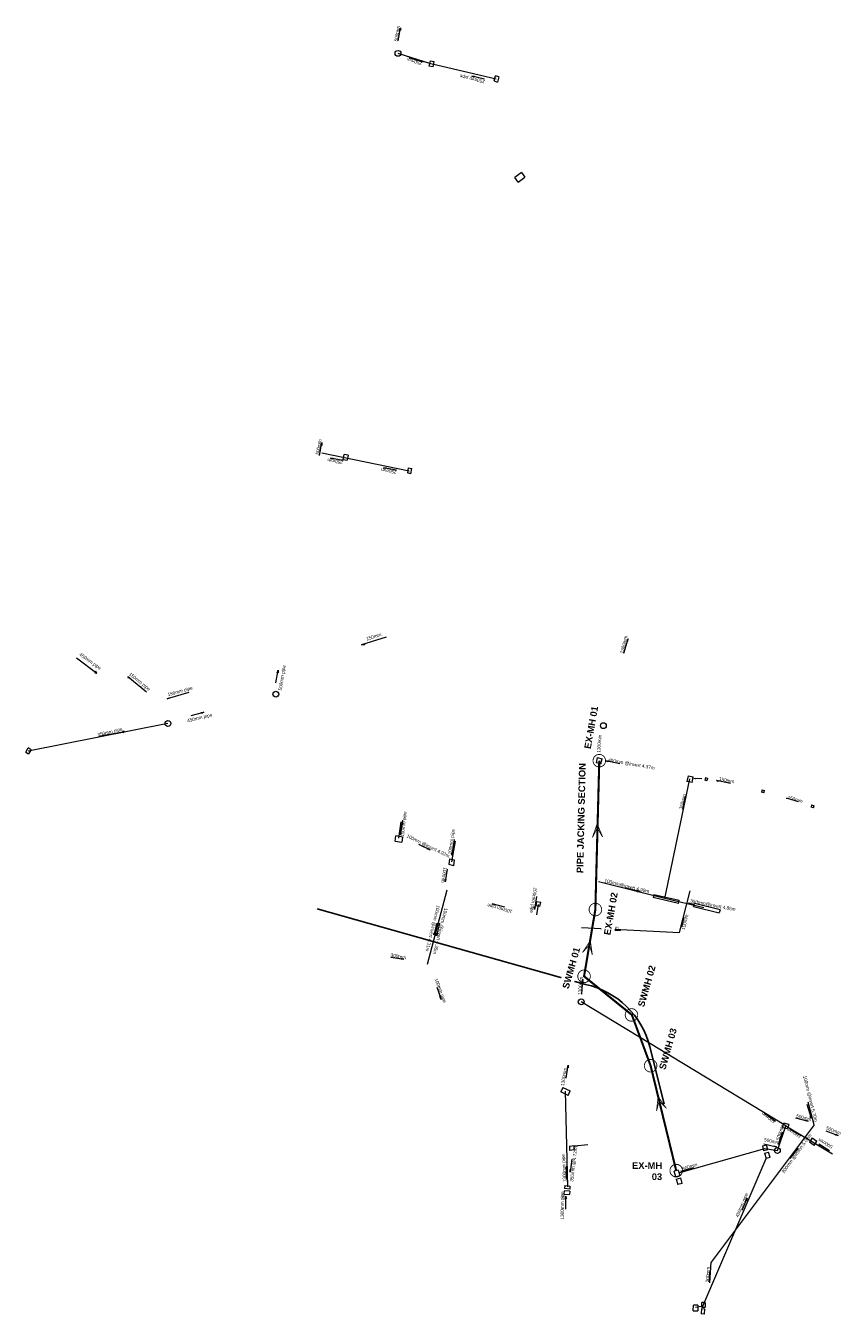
# Model space of a CAD drawing. Header units: millimetres. Extents: x -79464 to -76785, y -3788210 to -3782955.
# Tile 4 of 131: x -78826 to -78728, y -3787017 to -3786863. Entities that reach past the tile are written whole.
import ezdxf
from ezdxf.enums import TextEntityAlignment as Align
from ezdxf.lldxf.tags import DXFTag

# ---------------------------------------------------------------- set-up
doc = ezdxf.new("R2010")
doc.units = ezdxf.units.MM
doc.header["$LTSCALE"] = 8
doc.header["$MEASUREMENT"] = 0
doc.linetypes.add('HIDDEN', pattern=[0.375, 0.25, -0.125])
for name, color, linetype in [('CIVIL  NEW SWD CHANNEL', 10, 'Continuous'), ('NEW STORMWATER LINE', 10, 'Continuous'), ('Road Edge', 8, 'Continuous'), ('SEWER MANHOLE', 7, 'Continuous'), ('STORMWATER MANHOLE', 7, 'Continuous')]:
    doc.layers.add(name, color=color, linetype=linetype)
doc.styles.add('DEFAULT', font='arial.ttf')
doc.styles.add('Style-Arial', font='arial.ttf')
tags = doc.linetypes.add('HIDDEN2', pattern=[0.1875, 0.125, -0.0625]).pattern_tags.tags
tags[6:7] = [DXFTag(74, 4), DXFTag(75, 0), DXFTag(340, '0'), DXFTag(46, 0.0), DXFTag(50, 0.0), DXFTag(44, 0.0), DXFTag(45, 0.0)]
tags[4:5] = [DXFTag(74, 4), DXFTag(75, 0), DXFTag(340, '0'), DXFTag(46, 0.0), DXFTag(50, 0.0), DXFTag(44, 0.0), DXFTag(45, 0.0)]

msp = doc.modelspace()

# ---------------------------------------------------------------- linework, layer by layer
at = {"layer": 'CIVIL  NEW SWD CHANNEL', "linetype": 'HIDDEN', "const_width": 0.1}
for points in [[(-78758.16, -3786950.48, 1), (-78756.66, -3786950.48, 1)], [(-78759.98, -3786976.28, 1), (-78758.48, -3786976.28, 1)], [(-78754.31, -3786980.9, 1), (-78752.81, -3786980.9, 1)], [(-78752.02, -3786986.98, 1), (-78750.52, -3786986.98, 1)], [(-78748.96, -3786999.52, 1), (-78747.46, -3786999.52, 1)], [(-78748.96, -3786999.54, 1), (-78747.46, -3786999.54, 1)]]:
    msp.add_lwpolyline(points, format="xyb", close=True, dxfattribs=at)
at = {"layer": 'CIVIL  NEW SWD CHANNEL', "color": 30, "const_width": 0.1}
for points in [[(-78757.67, -3786958.04), (-78758.22, -3786959.65)], [(-78758.22, -3786959.65), (-78757.65, -3786958.54), (-78757.01, -3786959.61)], [(-78757.67, -3786958.04), (-78757.01, -3786959.61)], [(-78758.48, -3786972.02), (-78758.24, -3786973.71)], [(-78750.37, -3786990.69), (-78750.56, -3786992.38)], [(-78750.56, -3786992.38), (-78750.25, -3786991.17), (-78749.39, -3786992.08)], [(-78750.37, -3786990.69), (-78749.39, -3786992.08)]]:
    msp.add_lwpolyline(points, dxfattribs=at)
at = {"layer": 'NEW STORMWATER LINE', "color": 30, "linetype": 'HIDDEN2', "ltscale": 20, "const_width": 0.25}
msp.add_lwpolyline([(-78757.41, -3786950.48), (-78757.88, -3786968.29), (-78759.23, -3786976.28), (-78753.51, -3786980.9), (-78751.27, -3786986.98), (-78748.21, -3786999.54)], dxfattribs=at)
at = {"layer": 'Road Edge', "color": 10}
msp.add_lwpolyline([(-78749.66, -3786991.53), (-78751.36, -3786984.73, 0.284657), (-78759.05, -3786977.25), (-78791.15, -3786968.21)], format="xyb", dxfattribs=at)
at = {"layer": 'SEWER MANHOLE', "color": 45, "lineweight": 15}
for p, q in [((-78766.7, -3786880.12, 2.46), (-78767.51, -3786880.69, 2.68)), ((-78767.12, -3786881.24, 2.46), (-78767.51, -3786880.69, 2.68)), ((-78767.12, -3786881.24, 2.68), (-78766.31, -3786880.66, 2.46)), ((-78766.7, -3786880.12, 2.68), (-78766.31, -3786880.66, 2.46)), ((-78781.39, -3786959.74), (-78781.12, -3786957.79)), ((-78781.8, -3786960.11, 2.46), (-78781.73, -3786959.48, 2.68)), ((-78781.8, -3786960.11, 2.68), (-78781.02, -3786960.24, 2.46)), ((-78780.95, -3786959.62, 2.46), (-78781.73, -3786959.48, 2.68)), ((-78780.95, -3786959.62, 2.68), (-78781.02, -3786960.24, 2.46)), ((-78775.06, -3786962.57), (-78774.6, -3786960.09)), ((-78775.66, -3786965.98, 5.23), (-78778, -3786974.87, 5.61)), ((-78747.82, -3786971.04, 5.86), (-78746.53, -3786966.07)), ((-78764.91, -3786967.33, 5.23), (-78765.01, -3786967.83, 5.8)), ((-78764.51, -3786967.91, 5.23), (-78765.01, -3786967.83, 5.8)), ((-78764.91, -3786967.33, 5.8), (-78764.41, -3786967.4, 5.23)), ((-78764.72, -3786967.68), (-78764.9, -3786968.94, 5.61)), ((-78764.51, -3786967.91, 5.8), (-78764.41, -3786967.4, 5.23)), ((-78759.52, -3786970.42, 5.78), (-78747.82, -3786971.04, 5.82)), ((-78731.73, -3786994.06, 6.5), (-78732.42, -3786991.34, 6.01)), ((-78731.73, -3786994.06, 6.5), (-78744.02, -3787010.49, 6.5)), ((-78744.17, -3787012.97), (-78744.02, -3787010.49))]:
    msp.add_line(p, q, dxfattribs=at)
for points in [[(-78782.88, -3786935.7), (-78785.85, -3786936.63), (-78785.52, -3786936.48), (-78785.46, -3786936.61), (-78785.85, -3786936.63)], [(-78811.55, -3786942.27), (-78813.8, -3786940.46), (-78813.6, -3786940.54), (-78813.7, -3786940.61), (-78813.8, -3786940.46)], [(-78806.49, -3786942.31), (-78809.08, -3786943.07), (-78808.85, -3786942.97), (-78808.85, -3786943.03), (-78809.08, -3786943.07)], [(-78780.95, -3786957.58), (-78781.21, -3786959.36), (-78781.22, -3786959.15), (-78781.12, -3786959.2), (-78781.21, -3786959.36)], [(-78779.04, -3786960.45), (-78777.64, -3786961.14), (-78777.95, -3786961.05), (-78777.9, -3786960.96), (-78777.64, -3786961.14)], [(-78774.78, -3786959.92), (-78775.04, -3786961.78), (-78775.04, -3786961.5), (-78774.96, -3786961.55), (-78775.04, -3786961.78)], [(-78775.6, -3786963.44), (-78775.85, -3786964.98), (-78775.85, -3786964.65), (-78775.75, -3786964.68), (-78775.85, -3786964.98)], [(-78764.92, -3786966.74), (-78765.17, -3786968.28), (-78765.18, -3786967.95), (-78765.07, -3786967.98), (-78765.17, -3786968.28)], [(-78768.71, -3786968.02), (-78770.22, -3786967.61), (-78769.89, -3786967.64), (-78769.92, -3786967.74), (-78770.22, -3786967.61)], [(-78776.83, -3786969.9), (-78777.18, -3786971.33), (-78777.16, -3786971.09), (-78777.06, -3786971.14), (-78777.18, -3786971.33)], [(-78776.51, -3786969.92), (-78776.89, -3786971.43), (-78776.87, -3786971.11), (-78776.77, -3786971.14), (-78776.89, -3786971.43)], [(-78747.28, -3786969.25), (-78747.59, -3786970.35), (-78747.57, -3786970.22), (-78747.53, -3786970.24), (-78747.59, -3786970.35)], [(-78754.87, -3786970.84), (-78757.2, -3786970.73), (-78756.96, -3786970.7), (-78756.97, -3786970.78), (-78757.2, -3786970.73)], [(-78782.33, -3786973.97), (-78780.79, -3786974.24), (-78781.12, -3786974.24), (-78781.09, -3786974.14), (-78780.79, -3786974.24)], [(-78776.85, -3786977.57), (-78776.32, -3786979.04), (-78776.48, -3786978.75), (-78776.38, -3786978.72), (-78776.32, -3786979.04)], [(-78732.59, -3786991.56), (-78732.09, -3786993.25), (-78732.06, -3786992.93), (-78732.24, -3786993.08), (-78732.09, -3786993.25)], [(-78733.95, -3786993.2), (-78732.44, -3786993.61), (-78732.77, -3786993.58), (-78732.74, -3786993.48), (-78732.44, -3786993.61)], [(-78730.31, -3786994.77), (-78728.85, -3786995.33), (-78729.17, -3786995.27), (-78729.13, -3786995.17), (-78728.85, -3786995.33)], [(-78734.6, -3786998.07), (-78733.64, -3786996.87), (-78733.79, -3786997.02), (-78733.71, -3786997.06), (-78733.64, -3786996.87)], [(-78744.25, -3787012.82), (-78744.15, -3787011.55), (-78744.22, -3787011.76), (-78744.11, -3787011.77), (-78744.15, -3787011.55)]]:
    msp.add_lwpolyline(points, dxfattribs=at)
msp.add_lwpolyline([(-78774.78, -3786962.35), (-78774.85, -3786963.05), (-78775.37, -3786962.91), (-78775.3, -3786962.21)], close=True, dxfattribs=at)
at = {"layer": 'STORMWATER MANHOLE', "color": 216, "lineweight": 15}
for p, q in [((-78777.56, -3786867.08), (-78781.48, -3786865.85, 2.46)), ((-78777.62, -3786866.73, 2.68), (-78777.78, -3786867.38, 2.46)), ((-78777.62, -3786866.73, 2.46), (-78777.14, -3786866.82, 2.68)), ((-78777.29, -3786867.47, 2.46), (-78777.14, -3786866.82, 2.68)), ((-78777.29, -3786867.47, 2.68), (-78777.78, -3786867.38, 2.46)), ((-78769.76, -3786868.93), (-78777.56, -3786867.08)), ((-78770, -3786869.14, 2.68), (-78769.81, -3786868.52, 2.46)), ((-78770, -3786869.14, 2.46), (-78769.6, -3786869.3, 2.68)), ((-78769.41, -3786868.67, 2.68), (-78769.81, -3786868.52, 2.46)), ((-78769.41, -3786868.67, 2.46), (-78769.6, -3786869.3, 2.68)), ((-78780.13, -3786915.82, 2.98), (-78790.59, -3786913.68, 3.03)), ((-78788.04, -3786914.44, 2.46), (-78787.93, -3786913.83, 2.68)), ((-78788.04, -3786914.44, 2.68), (-78787.57, -3786914.51, 2.46)), ((-78787.46, -3786913.91, 2.46), (-78787.93, -3786913.83, 2.68)), ((-78787.46, -3786913.91, 2.68), (-78787.57, -3786914.51, 2.46)), ((-78780.26, -3786915.42, 2.68), (-78780.36, -3786916.05, 2.46)), ((-78779.93, -3786916.15, 2.68), (-78780.36, -3786916.05, 2.46)), ((-78780.26, -3786915.42, 2.46), (-78779.83, -3786915.53, 2.68)), ((-78779.93, -3786916.15, 2.46), (-78779.83, -3786915.53, 2.68)), ((-78808.99, -3786946.04), (-78825.69, -3786949.32, 3.61)), ((-78825.99, -3786949.44), (-78825.69, -3786948.95, 3.61)), ((-78825.99, -3786949.44, 3.61), (-78825.66, -3786949.66)), ((-78825.36, -3786949.17), (-78825.69, -3786948.95, 3.61)), ((-78825.36, -3786949.17, 3.61), (-78825.66, -3786949.66)), ((-78757.67, -3786950.11, 5.83), (-78757.8, -3786950.73, 5.7)), ((-78757.67, -3786950.11, 5.7), (-78757.08, -3786950.25, 5.83)), ((-78757.21, -3786950.87, 5.83), (-78757.8, -3786950.73, 5.7)), ((-78757.21, -3786950.87, 5.7), (-78757.08, -3786950.25, 5.83)), ((-78746.78, -3786952.3, 5.7), (-78746.93, -3786952.95, 5.83)), ((-78746.32, -3786953.07, 5.7), (-78746.93, -3786952.95, 5.83)), ((-78746.78, -3786952.3, 5.83), (-78746.18, -3786952.42, 5.7)), ((-78746.32, -3786953.07, 5.83), (-78746.18, -3786952.42, 5.7)), ((-78744.7, -3786952.51, 5.83), (-78744.79, -3786952.79, 5.7)), ((-78744.53, -3786952.88, 5.83), (-78744.79, -3786952.79, 5.7)), ((-78744.7, -3786952.51, 5.7), (-78744.44, -3786952.61, 5.83)), ((-78744.53, -3786952.88, 5.7), (-78744.44, -3786952.61, 5.83)), ((-78737.92, -3786953.95, 5.83), (-78738.01, -3786954.23, 5.7)), ((-78737.73, -3786954.32, 5.83), (-78738.01, -3786954.23, 5.7)), ((-78737.92, -3786953.95, 5.7), (-78737.64, -3786954.04, 5.83)), ((-78737.73, -3786954.32, 5.7), (-78737.64, -3786954.04, 5.83)), ((-78732.02, -3786955.75, 5.7), (-78732.08, -3786956.04, 5.83)), ((-78731.79, -3786956.13, 5.7), (-78732.08, -3786956.04, 5.83)), ((-78732.02, -3786955.75, 5.83), (-78731.73, -3786955.83, 5.7)), ((-78731.79, -3786956.13, 5.83), (-78731.73, -3786955.83, 5.7)), ((-78749.56, -3786966.96), (-78757.52, -3786964.97)), ((-78750.89, -3786966.47, 5.67), (-78750.98, -3786966.85, 5.52)), ((-78747.94, -3786967.55, 5.67), (-78750.98, -3786966.85, 5.52)), ((-78750.89, -3786966.47, 5.52), (-78747.85, -3786967.16, 5.67)), ((-78747.94, -3786967.55, 5.52), (-78747.85, -3786967.16, 5.67)), ((-78746.14, -3786967.92, 5.67), (-78746.02, -3786967.58, 5.52)), ((-78746.14, -3786967.92, 5.52), (-78743.08, -3786968.67, 5.67)), ((-78742.96, -3786968.34, 5.67), (-78746.02, -3786967.58, 5.52)), ((-78742.96, -3786968.34, 5.52), (-78743.08, -3786968.67, 5.67)), ((-78761.77, -3786989.59, 3.35), (-78761.99, -3786990.12, 3.22)), ((-78761.12, -3786990.52, 3.35), (-78761.99, -3786990.12, 3.22)), ((-78761.77, -3786989.59, 3.22), (-78760.9, -3786989.99, 3.35)), ((-78761.18, -3787001.45), (-78761.46, -3786990.03)), ((-78761.12, -3786990.52, 3.22), (-78760.9, -3786989.99, 3.35)), ((-78735.51, -3786994.37, 3.35), (-78735.36, -3786993.87, 3.22)), ((-78735.51, -3786994.37, 3.22), (-78734.91, -3786994.5, 3.35)), ((-78734.76, -3786994.01, 3.35), (-78735.36, -3786993.87, 3.22)), ((-78735.1, -3786994.18), (-78729.52, -3786997.5)), ((-78734.76, -3786994.01, 3.22), (-78734.91, -3786994.5, 3.35)), ((-78731.94, -3786995.61, 3.35), (-78732.26, -3786996.13, 3.22)), ((-78731.71, -3786996.51, 3.35), (-78732.26, -3786996.13, 3.22)), ((-78731.94, -3786995.61, 3.22), (-78731.39, -3786995.99, 3.35)), ((-78731.71, -3786996.51, 3.22), (-78731.39, -3786995.99, 3.35)), ((-78760.98, -3786996.6, 3.35), (-78760.43, -3786996.52, 3.22)), ((-78760.98, -3786996.6, 3.22), (-78760.98, -3786997.14, 3.35)), ((-78760.42, -3786997.06, 3.22), (-78760.98, -3786997.14, 3.35)), ((-78760.42, -3786997.06, 3.35), (-78760.43, -3786996.52, 3.22)), ((-78737.89, -3786996.58, 3.35), (-78737.4, -3786996.46, 3.22)), ((-78737.89, -3786996.58, 3.22), (-78737.76, -3786997.15, 3.35)), ((-78737.26, -3786997.03, 3.22), (-78737.76, -3786997.15, 3.35)), ((-78737.67, -3786997.43, 3.22), (-78737.16, -3786997.31, 3.35)), ((-78737.67, -3786997.43, 3.35), (-78737.47, -3786998.08, 3.22)), ((-78737.26, -3786997.03, 3.35), (-78737.4, -3786996.46, 3.22)), ((-78736.97, -3786997.96, 3.22), (-78737.16, -3786997.31, 3.35)), ((-78745.04, -3787015.75), (-78737.47, -3786998.08, 3.22)), ((-78736.97, -3786997.96, 3.35), (-78737.47, -3786998.08, 3.22)), ((-78747.96, -3786999.46, 3.35), (-78748.46, -3786999.61, 3.22)), ((-78748.27, -3787000.28, 3.35), (-78748.46, -3786999.61, 3.22)), ((-78748.27, -3787000.28, 3.22), (-78747.77, -3787000.13, 3.35)), ((-78748.21, -3787000.55, 3.35), (-78747.67, -3787000.41, 3.22)), ((-78748.21, -3787000.55, 3.22), (-78748.02, -3787001.2, 3.35)), ((-78747.96, -3786999.46, 3.22), (-78747.77, -3787000.13, 3.35)), ((-78747.49, -3787001.07, 3.35), (-78747.67, -3787000.41, 3.22)), ((-78761.6, -3787002.34, 3.35), (-78761.58, -3787001.95, 3.22)), ((-78761.6, -3787002.34, 3.22), (-78760.96, -3787002.37, 3.35)), ((-78760.94, -3787001.98, 3.35), (-78761.58, -3787001.95, 3.22)), ((-78761.53, -3787001.31, 3.22), (-78761.55, -3787001.67, 3.35)), ((-78760.9, -3787001.74, 3.22), (-78761.55, -3787001.67, 3.35)), ((-78761.53, -3787001.31, 3.35), (-78760.89, -3787001.38, 3.22)), ((-78760.94, -3787001.98, 3.22), (-78760.96, -3787002.37, 3.35)), ((-78760.9, -3787001.74, 3.35), (-78760.89, -3787001.38, 3.22)), ((-78747.49, -3787001.07, 3.22), (-78748.02, -3787001.2, 3.35)), ((-78746.17, -3787016.3, 5.61), (-78746.16, -3787015.62, 6.12)), ((-78746.17, -3787016.3, 6.12), (-78745.64, -3787016.31, 5.61)), ((-78745.62, -3787015.63, 5.61), (-78746.16, -3787015.62, 6.12)), ((-78745.04, -3787015.75), (-78745.89, -3787015.9, 7.63)), ((-78745.62, -3787015.63, 6.12), (-78745.64, -3787016.31, 5.61)), ((-78745.2, -3787016.03, 5.61), (-78745.22, -3787016.68, 6.12)), ((-78745.2, -3787016.03, 6.12), (-78744.8, -3787016.06, 5.61)), ((-78744.75, -3787015.32, 5.61), (-78745.16, -3787015.31, 6.12)), ((-78745.16, -3787015.87, 5.61), (-78745.16, -3787015.31, 6.12)), ((-78745.16, -3787015.87, 6.12), (-78744.75, -3787015.88, 5.61)), ((-78744.82, -3787016.71, 6.12), (-78744.8, -3787016.06, 5.61)), ((-78744.75, -3787015.32, 6.12), (-78744.75, -3787015.88, 5.61)), ((-78744.82, -3787016.71, 5.61), (-78745.22, -3787016.68, 6.12))]:
    msp.add_line(p, q, dxfattribs=at)
for points in [[(-78781.45, -3786864.33), (-78781.2, -3786862.79), (-78781.19, -3786863.12), (-78781.29, -3786863.09), (-78781.2, -3786862.79)], [(-78778.45, -3786866.92), (-78780.14, -3786866.38), (-78779.97, -3786866.39), (-78780.02, -3786866.48), (-78780.14, -3786866.38)], [(-78771.15, -3786868.92), (-78772.67, -3786868.56), (-78772.34, -3786868.58), (-78772.37, -3786868.68), (-78772.67, -3786868.56)], [(-78790.87, -3786913.96), (-78790.59, -3786912.42), (-78790.59, -3786912.75), (-78790.69, -3786912.72), (-78790.59, -3786912.42)], [(-78788.02, -3786914.56), (-78789.56, -3786914.29), (-78789.23, -3786914.29), (-78789.26, -3786914.39), (-78789.56, -3786914.29)], [(-78781.66, -3786915.7), (-78783.2, -3786915.42), (-78782.87, -3786915.43), (-78782.9, -3786915.53), (-78783.2, -3786915.42)], [(-78754.47, -3786937.63), (-78753.96, -3786935.91), (-78754.07, -3786936.14), (-78754, -3786936.17), (-78753.96, -3786935.91)], [(-78819.93, -3786938.17), (-78817.48, -3786939.99), (-78817.62, -3786939.78), (-78817.72, -3786939.95), (-78817.48, -3786939.99)], [(-78796.1, -3786941.18), (-78795.82, -3786939.65), (-78795.82, -3786939.97), (-78795.92, -3786939.95), (-78795.82, -3786939.65)], [(-78806.21, -3786945.06), (-78804.69, -3786944.69), (-78804.99, -3786944.82), (-78805.01, -3786944.72), (-78804.69, -3786944.69)], [(-78817.24, -3786947.55), (-78814.19, -3786946.98), (-78814.44, -3786946.98), (-78814.4, -3786947.09), (-78814.19, -3786946.98)], [(-78754.95, -3786950.84), (-78756.61, -3786950.51), (-78756.39, -3786950.52), (-78756.39, -3786950.62), (-78756.61, -3786950.51)], [(-78744.92, -3786968.08), (-78749.56, -3786966.96), (-78746.59, -3786952.65)], [(-78745.16, -3786952.64), (-78746.09, -3786952.62), (-78745.89, -3786952.57), (-78745.88, -3786952.66), (-78746.09, -3786952.62)], [(-78741.72, -3786953.21), (-78743.4, -3786952.86), (-78743.19, -3786952.85), (-78743.19, -3786952.96), (-78743.4, -3786952.86)], [(-78747.43, -3786956.26), (-78747.09, -3786954.72), (-78747.17, -3786954.88), (-78747.1, -3786954.9), (-78747.09, -3786954.72)], [(-78733.6, -3786955.4), (-78735.04, -3786954.97), (-78734.96, -3786954.98), (-78734.97, -3786955.01), (-78735.04, -3786954.97)], [(-78754.38, -3786965.67), (-78752.55, -3786966.13), (-78752.9, -3786965.98), (-78752.89, -3786966.12), (-78752.55, -3786966.13)], [(-78746.12, -3786967.68), (-78746.75, -3786967.53), (-78746.63, -3786967.52), (-78746.63, -3786967.6), (-78746.75, -3786967.53)], [(-78759.5, -3786978.41), (-78759.38, -3786976.64), (-78759.44, -3786976.9), (-78759.34, -3786976.89), (-78759.38, -3786976.64)], [(-78747.88, -3786999.81), (-78737.63, -3786996.87), (-78736.11, -3786997.12), (-78735.1, -3786994.18), (-78759.57, -3786979.33)], [(-78761.38, -3786988.45), (-78761.13, -3786986.91), (-78761.13, -3786987.24), (-78761.23, -3786987.22), (-78761.13, -3786986.91)], [(-78736.33, -3786993.64), (-78737.63, -3786992.72), (-78737.52, -3786992.76), (-78737.57, -3786992.81), (-78737.63, -3786992.72)], [(-78733.25, -3786995.38), (-78734.57, -3786994.6), (-78734.46, -3786994.64), (-78734.5, -3786994.69), (-78734.57, -3786994.6)], [(-78737.73, -3786996.32), (-78736.21, -3786996.68), (-78736.54, -3786996.66), (-78736.51, -3786996.56), (-78736.21, -3786996.68)], [(-78735.99, -3786996.42), (-78735.5, -3786994.94), (-78735.54, -3786995.27), (-78735.64, -3786995.23), (-78735.5, -3786994.94)], [(-78729.86, -3786997.15), (-78731.15, -3786996.36), (-78730.93, -3786996.43), (-78730.98, -3786996.52), (-78731.15, -3786996.36)], [(-78758.77, -3786996.43), (-78760.32, -3786996.61), (-78760.01, -3786996.51), (-78760, -3786996.62), (-78760.32, -3786996.61)], [(-78761.32, -3787000.56), (-78761.32, -3786998.99), (-78761.26, -3786999.32), (-78761.37, -3786999.31), (-78761.32, -3786998.99)], [(-78760.71, -3786998.16), (-78760.88, -3786999.72), (-78760.9, -3786999.39), (-78760.8, -3786999.41), (-78760.88, -3786999.72)], [(-78747.65, -3786999.61), (-78746.14, -3786999.19), (-78746.44, -3786999.33), (-78746.46, -3786999.23), (-78746.14, -3786999.19)], [(-78761.43, -3787004.14), (-78761.42, -3787002.58), (-78761.37, -3787002.9), (-78761.47, -3787002.89), (-78761.42, -3787002.58)], [(-78740.31, -3787004.26), (-78739.72, -3787002.82), (-78739.79, -3787003.14), (-78739.89, -3787003.09), (-78739.72, -3787002.82)]]:
    msp.add_lwpolyline(points, dxfattribs=at)
for centre in [(-78781.48, -3786865.85, 2.44), (-78796.09, -3786942.52, 3.46), (-78808.99, -3786946.04, 3.46), (-78756.92, -3786946.29, 3.66), (-78759.57, -3786979.33, 5.29), (-78736.11, -3786997.12, 6.51)]:
    msp.add_circle(centre, 0.35, dxfattribs=at)

# ---------------------------------------------------------------- texts
at = {"layer": 'NEW STORMWATER LINE', "linetype": 'Continuous', "lineweight": -3, "char_height": 0.8, "attachment_point": 1, "rotation": 74, "style": 'DEFAULT'}
for s, insert in [('{\\fArial|b1|i0|c0|p39;SWMH 02}', (-78752.83, -3786979.79, -1731.93)), ('{\\fArial|b1|i0|c0|p39;SWMH 03}', (-78750.29, -3786987.3, -1731.93))]:
    msp.add_mtext_dynamic_manual_height_columns(s, width=5.3319, gutter_width=1, heights=[0], dxfattribs=dict(at, insert=insert))
at = {"layer": 'SEWER MANHOLE', "color": 1, "style": 'Style-Arial'}
for s, rotation, p in [('150mm', 18, (-78785.17, -3786936.23, 3.25)), ('150mm pipe', 321, (-78813.77, -3786940.29, 3.35)), ('150mm pipe', 16, (-78808.93, -3786942.89, 3.35)), ('100mm pipe', 84, (-78780.65, -3786959.63, 5.63)), ('100mm @invert 4.92m', 334, (-78780.56, -3786959.73, 5.63)), ('100mm pipe', 82, (-78774.99, -3786961.73, 5.42)), ('100mm ', 261, (-78776.16, -3786963.19, 5.26)), ('100mm pipe', 261, (-78765.35, -3786965.62, 5.78)), ('100mm @invert 4.31m', 256, (-78776.95, -3786967.73, 5.03)), ('100mm @invert 4.35m', 256, (-78776.04, -3786968.05, 5.09)), ('100mm pipe', 165, (-78767.75, -3786968.25, 5.66)), ('100mm', 76, (-78747.08, -3786970.77, 5.78)), ('100mm', 357, (-78756.96, -3786970.7, 5.77)), ('300mm', 350, (-78782.41, -3786974.04, 7.11)), ('100mm pipe', 290, (-78777.22, -3786976.65, 5.87)), ('100mm @invert 5.70m', 284, (-78733.16, -3786988.25, 6.51)), ('500mm', 345, (-78733.93, -3786993.26, 6.4)), ('500mm ', 339, (-78730.37, -3786994.7, 6.54)), ('200mm @invert 5.02m', 54, (-78735.22, -3786999.95, 6.74)), ('200mm', 87, (-78744.17, -3787012.91, 7.35))]:
    msp.add_text(s, height=0.4, rotation=rotation, dxfattribs=at).set_placement(p, align=Align.BOTTOM_LEFT)
at = {"layer": 'STORMWATER MANHOLE', "color": 1, "style": 'Style-Arial'}
for s, rotation, p in [('500mm ', 81, (-78781.42, -3786864.46, 2.47)), ('250mm', 162, (-78778.53, -3786866.79, 2.45)), ('250mm pipe', 167, (-78771.05, -3786868.94, 2.49)), ('500mm', 80, (-78790.82, -3786913.91, 3.26)), ('250mm', 170, (-78788.03, -3786914.5, 2.98)), ('250mm', 170, (-78781.6, -3786915.66, 3.01)), ('1300mm', 76, (-78754.43, -3786937.71, 3.21)), ('450mm pipe', 324, (-78819.71, -3786937.94, 3.34)), ('500mm pipe', 81, (-78795.27, -3786942.13, 3.37)), ('450mm pipe', 14, (-78806.61, -3786946.02, 3.39)), ('350mm pipe', 14, (-78817.34, -3786947.71, 3.51)), ('1300mm', 86, (-78757.17, -3786949.54, 5.41)), ('400mm @invert 4.37m', 350, (-78756.41, -3786950.69, 5.33)), ('150mm ', 349, (-78743.15, -3786952.96, 5.46)), ('350mm', 77, (-78747.35, -3786956.37, 5.35)), ('150mm', 344, (-78734.97, -3786955.14, 5.52)), ('100mm@invert 4.99m', 346, (-78756.86, -3786965.12, 5.73)), ('350mm@invert 4.85m', 349, (-78746.58, -3786967.55, 5.69)), ('1300mm', 86, (-78759.43, -3786978.52, 5.87)), ('1300mm', 81, (-78761.51, -3786989.43, 6.23)), ('1300mm pipe', 93, (-78761.23, -3787000.9, 6.24)), ('350mm @4.72m', 83, (-78760.42, -3787000.9, 6.28)), ('1300mm pipe', 90, (-78761.52, -3787005.39, 6.56)), ('450mm pipe', 68, (-78740.65, -3787005.19, 6.88))]:
    msp.add_text(s, height=0.4, rotation=rotation, dxfattribs=at).set_placement(p, align=Align.BOTTOM_LEFT)
for rotation, p in [(145, (-78736.41, -3786993.71, 6.43)), (72, (-78736.09, -3786995.87, 6.48)), (150, (-78733.35, -3786995.46, 6.46)), (348, (-78737.69, -3786995.81, 6.52)), (150, (-78729.56, -3786996.74, 6.62)), (18, (-78747.48, -3786999.34, 6.5))]:
    msp.add_text('500mm', height=0.4, rotation=rotation, dxfattribs=at).set_placement(p, align=Align.MIDDLE_LEFT)

# ---------------------------------------------------------------- next in the draw order: texts
at = {"layer": 'NEW STORMWATER LINE', "color": 160, "linetype": 'Continuous', "lineweight": -3, "char_height": 0.8, "attachment_point": 1, "rotation": 80, "style": 'DEFAULT', "bg_fill": 3, "box_fill_scale": 1.5, "bg_fill_color": 256, "bg_fill_transparency": 0}
for s, width, insert in [('{\\fArial|b1|i0|c0|p39;EX-MH 01}', 5.0117, (-78759.22, -3786948.97, -1731.93)), ('{\\fArial|b1|i0|c0|p39;EX-MH 02}', 5.3319, (-78756.88, -3786971.26, -1731.93))]:
    msp.add_mtext_dynamic_manual_height_columns(s, width=width, gutter_width=1, heights=[0], dxfattribs=dict(at, insert=insert))
at = {"layer": 'NEW STORMWATER LINE', "linetype": 'Continuous', "lineweight": -3, "insert": (-78761.85, -3786977.62, -1731.93), "char_height": 0.8, "attachment_point": 1, "rotation": 74, "style": 'DEFAULT', "bg_fill": 3, "box_fill_scale": 1.5, "bg_fill_color": 256, "bg_fill_transparency": 0}
msp.add_mtext_dynamic_manual_height_columns('{\\fArial|b1|i0|c0|p39;SWMH 01 }', width=5.3319, gutter_width=1, heights=[0], dxfattribs=at)
at = {"layer": 'NEW STORMWATER LINE', "color": 160, "linetype": 'Continuous', "lineweight": -3, "insert": (-78754.34, -3786998.52, -1725.35), "char_height": 0.8, "attachment_point": 1, "style": 'DEFAULT', "bg_fill": 3, "box_fill_scale": 1.5, "bg_fill_color": 256, "bg_fill_transparency": 0}
msp.add_mtext_dynamic_manual_height_columns('\\pxqr;{\\fArial|b1|i0|c0|p39;EX-MH\\P03 }', width=4.4476, gutter_width=1, heights=[2.31], dxfattribs=at)

# ---------------------------------------------------------------- next in the draw order: linework, layer by layer
at = {"layer": 'CIVIL  NEW SWD CHANNEL', "linetype": 'HIDDEN', "const_width": 0.1}
msp.add_lwpolyline([(-78758.63, -3786968.29, 1), (-78757.13, -3786968.29, 1)], format="xyb", close=True, dxfattribs=at)
at = {"layer": 'CIVIL  NEW SWD CHANNEL', "color": 30, "const_width": 0.1}
for points in [[(-78758.48, -3786972.02), (-78759.42, -3786973.44)], [(-78759.42, -3786973.44), (-78758.59, -3786972.5), (-78758.24, -3786973.71)]]:
    msp.add_lwpolyline(points, dxfattribs=at)

# ---------------------------------------------------------------- next in the draw order: texts
at = {"layer": 'NEW STORMWATER LINE', "color": 18, "linetype": 'Continuous', "lineweight": -3, "true_color": 0x000000, "insert": (-78760.13, -3786963.92), "char_height": 0.8, "attachment_point": 1, "rotation": 88.7158, "style": 'DEFAULT', "bg_fill": 3, "box_fill_scale": 1.5, "bg_fill_color": 256, "bg_fill_transparency": 0}
msp.add_mtext_dynamic_manual_height_columns('{\\fArial|b1|i0|c0|p39;PIPE JACKING SECTION}', width=13.4868, gutter_width=1, heights=[0], dxfattribs=at)

doc.saveas('drawing.dxf')
